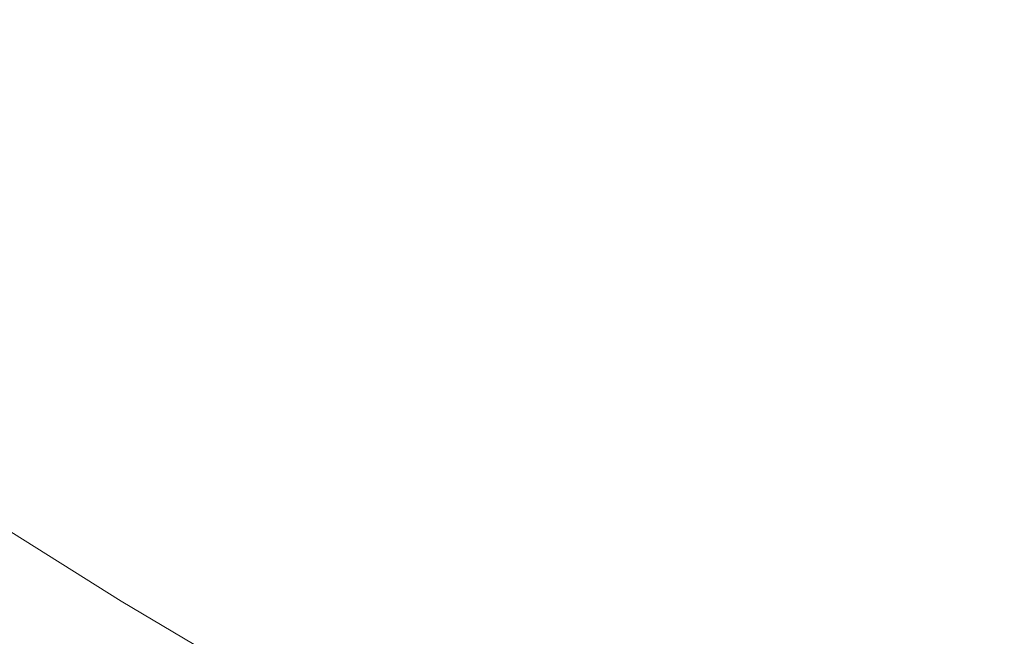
# Model space of a CAD drawing. Header units: millimetres. Extents: x 8 to 524, y 12 to 399.
# Tile 47 of 133: x 463.7 to 466.12, y 153.66 to 155.18. Entities that reach past the tile are written whole.
import ezdxf

# ---------------------------------------------------------------- set-up
doc = ezdxf.new("R2010")
doc.units = ezdxf.units.MM

msp = doc.modelspace()

# ---------------------------------------------------------------- linework, layer by layer
at = {"color": 252, "linetype": 'Continuous', "lineweight": 0, "flags": 128}
msp.add_lwpolyline([(461.2551, 155.741), (461.6024, 155.4369), (461.9626, 155.1391), (462.3355, 154.8476), (462.7209, 154.5627), (463.1185, 154.2846), (463.528, 154.0134), (463.9492, 153.7494), (464.3819, 153.4927), (464.8257, 153.2434), (465.2803, 153.0018), (465.7455, 152.768), (466.2209, 152.5421), (466.7063, 152.3243), (467.2013, 152.1148), (467.7056, 151.9136), (468.2189, 151.7209), (468.7408, 151.5369), (469.2711, 151.3615), (469.8092, 151.1951), (470.355, 151.0376), (470.9081, 150.8892), (471.468, 150.7499)], dxfattribs=at)
at = {"color": 252, "linetype": 'Continuous', "lineweight": 0}
msp.add_arc((473.6852, 166.4122), 16.3822, 223.54409, 240.5201, dxfattribs=at)
msp.add_open_spline([(429.734, 153.9323), (430.4357, 154.3135), (431.8428, 155.0778), (433.958, 156.2123), (436.08, 157.3443), (438.2092, 158.4718), (440.3447, 159.5955), (442.6135, 160.7827), (445.015, 162.0326), (447.5483, 163.3444), (450.0852, 164.6524), (452.6399, 165.9648), (455.2111, 167.2818), (457.7974, 168.6039), (460.3823, 169.9222), (462.9643, 171.2356), (465.2456, 172.3926), (467.227, 173.3949), (468.9093, 174.244), (470.5886, 175.0894), (472.2647, 175.9307), (473.9379, 176.7676), (475.051, 177.3225), (475.6072, 177.5998)], degree=3, knots=[0, 0, 0, 0, 0.045321, 0.090874, 0.136646, 0.182622, 0.228785, 0.275119, 0.329925, 0.384921, 0.440081, 0.495378, 0.551796, 0.608303, 0.66487, 0.72147, 0.778077, 0.815132, 0.852169, 0.889183, 0.926163, 0.963103, 1, 1, 1, 1], dxfattribs=at)

doc.saveas('drawing.dxf')
